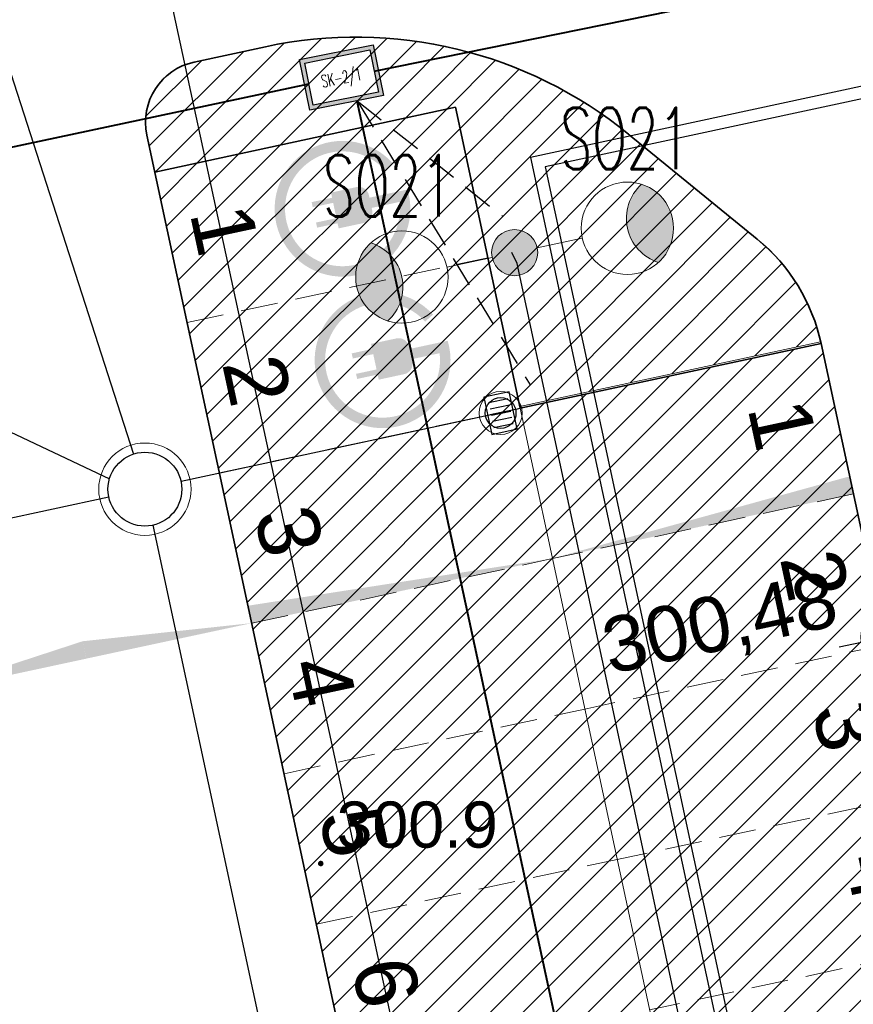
# Model space of a CAD drawing. Header units: metres. Extents: x 6567600 to 13135881, y 5574237 to 11149086.
# Tile 90 of 120: x 6567911 to 6567925, y 5574504 to 5574520. Entities that reach past the tile are written whole.
import ezdxf
from ezdxf.enums import TextEntityAlignment as Align

# ---------------------------------------------------------------- set-up
doc = ezdxf.new("R2010")
doc.units = ezdxf.units.M
doc.linetypes.add('SEL_r', pattern=[1.5, 1, -0.5])
doc.linetypes.add('zzzxref_260316$0$PR1183 Chorzów Metalowców V09_TT$0$Przerywana gęsta', pattern=[0.9, 0.6, -0.3])
for name, color, linetype in [('SEL_atrybut_bloku1', 7, 'Continuous'), ('SEL_atrybut_bloku2', 9, 'Continuous'), ('SEN_atrybut_bloku1', 7, 'Continuous'), ('SEN_atrybut_bloku2', 9, 'Continuous'), ('zzzxref_260316$0$_MDCP$0$OTRN_O', 7, 'Continuous'), ('zzzxref_260316$0$PR1183 Chorzów Metalowców V09_TT$0$FORMA - Arch 01 - PZT 1 Strefy', 7, 'Continuous'), ('zzzxref_260316$0$PR1183 Chorzów Metalowców V09_TT$0$FORMA - Arch 01 - PZT-3 Ukształtowanie terenu', 7, 'Continuous'), ('zzzxref_260316$0$PR1183 Chorzów Metalowców V09_TT$0$FORMA - Arch 01 - PZT-3 Zagospodarowanie', 7, 'Continuous')]:
    doc.layers.add(name, color=color, linetype=linetype)
for name, color, linetype, lineweight in [('SEL_kanalizacja_kablowa_nN', 1, 'SEL_knN', 40), ('SEL_sieci_kable_nN', 1, 'SEL_eN', 30), ('SEL_sieci_oswietlenie_oprawy', 152, 'Continuous', 20), ('SEL_sieci_pomocnicza_przerywana', 140, 'SEL_r', 25), ('SEN_studnia_kablowa_typ', 30, 'Continuous', 20), ('zzzxref_260316$0$_MDCP$0$OTRN', 7, 'Continuous', 13), ('zzzxref_260316$0$_TT_KAN_D', 96, 'Continuous', 25), ('zzzxref_260316$0$_TT_KAN_D_II etap', 116, 'Continuous', 25), ('zzzxref_260316$0$_TT_KAN_D_WPUST', 7, 'Continuous', 25), ('zzzxref_260316$0$_TT_KAN_S_ZEWN_II etap', 30, 'Continuous', 25)]:
    doc.layers.add(name, color=color, linetype=linetype, lineweight=lineweight)
doc.layers.add('SEL_sieci_kable_nN_oswietlenie', color=7, linetype='SEL_eNN', lineweight=30, true_color=0xff7a7a)
doc.styles.add('ARIAL', font='ARIALN.TTF', dxfattribs={"width": 0.8})
doc.styles.add('ROMANS', font='romans.shx', dxfattribs={"width": 0.8})
doc.styles.add('zzzxref_260316$0$$TD_AUDIT_GENERATED_(9E16A)', font='arial.ttf', dxfattribs={"width": 0.9})
doc.styles.add('zzzxref_260316$0$$TD_AUDIT_GENERATED_(B0E6E)', font='arial.ttf')
doc.styles.add('zzzxref_260316$0$$TD_AUDIT_GENERATED_(B0E75)', font='arial.ttf')
doc.linetypes.add('SEL_eN', pattern='A,5,["eN",ARIAL,S=1,R=0,X=1.8,Y=0.25],5', length=10)
doc.linetypes.add('SEL_eNN', pattern='A,5,["eNN",ARIAL,S=1,R=0,X=1.45,Y=0.25],5', length=10)
doc.linetypes.add('SEL_knN', pattern='A,5,["knN",ARIAL,S=1,R=0,X=1.8,Y=0.25],5', length=10)
pattern_1 = [(45, (0, 1.2501), (-0.265165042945, 0.265165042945), [])]

# ---------------------------------------------------------------- blocks, each defined once
blk = doc.blocks.new('oprawa zewnetrzna stojaca')
for points in [[(2.625, 0, 0.267949), (2.25, 0.65, 0.57735), (2.25, -0.65, 0.267949)], [(0.375, 0, 1), (-0.375, 0, 1)]]:
    blk.add_hatch(color=256).paths.add_polyline_path(points)
blk.add_line((1.125, 0), (0.375, 0))
for centre, radius in [((1.875, 0), 0.75), ((0, 0), 0.375)]:
    blk.add_circle(centre, radius)
blk.add_arc((2.625, 0), 0.75, 120, 240)
at = {"layer": 'SEL_atrybut_bloku1', "style": 'ROMANS', "width": 0.6, "flags": 8}
blk.add_attdef('TYP', text='', height=1, dxfattribs=at).set_placement((1.873, 0.9), align=Align.CENTER)
at = {"layer": 'SEL_atrybut_bloku2', "style": 'ROMANS', "width": 0.6, "flags": 8}
for tag, p in [('OPIS1', (1.873, -1.638)), ('OPIS2', (1.873, -2.499))]:
    blk.add_attdef(tag, text='', height=0.75, dxfattribs=at).set_placement(p, align=Align.CENTER)
blk = doc.blocks.new('studnia_SK2_1')
at = {"linetype": 'Continuous'}
h = blk.add_hatch(color=256, dxfattribs=at)
h.paths.add_polyline_path([(-0.61, 0.84), (-0.61, 0), (0.61, 0), (0.61, 0.84)])
h.paths.add_polyline_path([(0.54, 0.77), (0.54, 0.07), (-0.54, 0.07), (-0.54, 0.77)], flags=16)
for points in [[(-0.61, 0.84), (0.61, 0.84), (0.61, 0), (-0.61, 0)], [(-0.54, 0.77), (0.54, 0.77), (0.54, 0.07), (-0.54, 0.07)]]:
    blk.add_lwpolyline(points, close=True, dxfattribs=at)
at = {"linetype": 'Continuous', "flags": 128}
for points in [[(-0.61, 0.84), (0.61, 0.84), (0.61, 0), (-0.61, 0), (-0.61, 0.84)], [(-0.54, 0.77), (0.54, 0.77), (0.54, 0.07), (-0.54, 0.07), (-0.54, 0.77)]]:
    blk.add_lwpolyline(points, dxfattribs=at)
at = {"layer": 'SEN_atrybut_bloku1', "style": 'ROMANS', "width": 0.6, "flags": 8}
blk.add_attdef('TYP', text='', height=1, dxfattribs=at).set_placement((0, 0.94), align=Align.CENTER)
at = {"layer": 'SEN_atrybut_bloku2', "style": 'ROMANS', "width": 0.6, "flags": 8}
for tag, p in [('OPIS1', (0, -0.85)), ('OPIS2', (0, -1.7))]:
    blk.add_attdef(tag, text='', height=0.75, dxfattribs=at).set_placement(p, align=Align.CENTER)
at = {"layer": 'SEN_studnia_kablowa_typ', "color": 0, "style": 'ROMANS', "width": 0.6}
blk.add_text('SK-2/1', height=0.2, dxfattribs=at).set_placement((0, 0.42), align=Align.MIDDLE_CENTER)
blk = doc.blocks.new('zzzxref_260316$0$_MDCP$0$OTRN')
at = {"layer": 'zzzxref_260316$0$_MDCP$0$OTRN', "color": 0, "const_width": 0.09}
blk.add_lwpolyline([(-0.045, 0, 1), (0.045, 0, 1)], format="xyb", close=True, dxfattribs=at)
at = {"layer": 'zzzxref_260316$0$_MDCP$0$OTRN_O', "color": 0, "style": 'zzzxref_260316$0$$TD_AUDIT_GENERATED_(9E16A)'}
blk.add_attdef('RZEDNA', (0.514, 0.515), '', height=1.5, dxfattribs=at)
blk = doc.blocks.new('zzzxref_260316$0$PR1183 Chorzów Metalowców V09_TT$0$Miejsca parkingowe 27[13]', base_point=(6567923.978, 5574513.557))
at = {"layer": 'zzzxref_260316$0$PR1183 Chorzów Metalowców V09_TT$0$FORMA - Arch 01 - PZT-3 Zagospodarowanie', "color": 7, "linetype": 'zzzxref_260316$0$PR1183 Chorzów Metalowców V09_TT$0$Przerywana gęsta', "lineweight": 13}
for p, q in [((6567924.503, 5574511.113), (6567919.615, 5574510.062)), ((6567925.028, 5574508.669), (6567920.14, 5574507.618)), ((6567925.554, 5574506.225), (6567920.665, 5574505.174)), ((6567926.079, 5574503.78), (6567921.191, 5574502.73))]:
    blk.add_line(p, q, dxfattribs=at)
at = {"layer": 'zzzxref_260316$0$PR1183 Chorzów Metalowców V09_TT$0$FORMA - Arch 01 - PZT-3 Zagospodarowanie', "color": 7, "lineweight": 13, "style": 'zzzxref_260316$0$$TD_AUDIT_GENERATED_(B0E75)'}
for tag, p in [('num_start_0', (6567923.351, 5574512.242)), ('num_start_1', (6567923.876, 5574509.798)), ('num_start_2', (6567924.402, 5574507.346)), ('num_start_3', (6567924.927, 5574504.91)), ('num_start_4', (6567925.452, 5574502.457)), ('num_start_5', (6567925.977, 5574500.013)), ('num_start_6', (6567926.503, 5574497.577)), ('num_start_7', (6567927.028, 5574495.124)), ('num_start_8', (6567927.553, 5574492.68)), ('num_start_9', (6567928.079, 5574490.236))]:
    blk.add_attdef(tag, text='', height=1, rotation=282.1296, dxfattribs=at).set_placement(p, align=Align.MIDDLE_CENTER)
blk = doc.blocks.new('zzzxref_260316$0$PR1183 Chorzów Metalowców V09_TT$0$Miejsca parkingowe 27[12]', base_point=(6567913.15, 5574516.344))
at = {"layer": 'zzzxref_260316$0$PR1183 Chorzów Metalowców V09_TT$0$FORMA - Arch 01 - PZT-3 Zagospodarowanie', "color": 7, "linetype": 'zzzxref_260316$0$PR1183 Chorzów Metalowców V09_TT$0$Przerywana gęsta', "lineweight": 13}
for p, q in [((6567913.676, 5574513.9), (6567918.564, 5574514.951)), ((6567914.201, 5574511.456), (6567919.089, 5574512.507)), ((6567914.726, 5574509.012), (6567919.615, 5574510.062)), ((6567915.252, 5574506.568), (6567920.14, 5574507.618)), ((6567915.777, 5574504.123), (6567920.665, 5574505.174))]:
    blk.add_line(p, q, dxfattribs=at)
at = {"layer": 'zzzxref_260316$0$PR1183 Chorzów Metalowców V09_TT$0$FORMA - Arch 01 - PZT-3 Zagospodarowanie', "color": 7, "lineweight": 13, "style": 'zzzxref_260316$0$$TD_AUDIT_GENERATED_(B0E75)'}
for tag, p in [('num_start_0', (6567914.286, 5574515.408)), ('num_start_1', (6567914.811, 5574512.964)), ('num_start_2', (6567915.336, 5574510.511)), ('num_start_3', (6567915.862, 5574508.076)), ('num_start_4', (6567916.387, 5574505.623)), ('num_start_5', (6567916.912, 5574503.179)), ('num_start_6', (6567917.438, 5574500.743)), ('num_start_7', (6567917.963, 5574498.29)), ('num_start_8', (6567918.488, 5574495.846)), ('num_start_9', (6567919.013, 5574493.402)), ('num_start_10', (6567919.539, 5574490.966)), ('num_start_11', (6567920.064, 5574488.522)), ('num_start_12', (6567920.589, 5574486.07)), ('num_start_13', (6567921.115, 5574483.634))]:
    blk.add_attdef(tag, text='', height=1, rotation=282.1296, dxfattribs=at).set_placement(p, align=Align.MIDDLE_CENTER)
blk = doc.blocks.new('zzzxref_260316$0$PR1183 Chorzów Metalowców V09_TT$0$Koty wysokościowe_72', base_point=(6567925.004, 5574508.785))
at = {"layer": 'zzzxref_260316$0$PR1183 Chorzów Metalowców V09_TT$0$FORMA - Arch 01 - PZT-3 Ukształtowanie terenu', "linetype": 'Continuous', "lineweight": 25}
for points in [[(6567925.004, 5574508.785), (6567925.37, 5574508.863), (6567925.312, 5574508.998), (6567925.207, 5574509.1), (6567925.071, 5574509.153), (6567924.925, 5574509.151)], [(6567925.004, 5574508.785), (6567924.637, 5574508.706), (6567924.695, 5574508.571), (6567924.8, 5574508.47), (6567924.936, 5574508.416), (6567925.082, 5574508.418)]]:
    blk.add_hatch(color=6, dxfattribs=at).paths.add_polyline_path(points)
at = {"layer": 'zzzxref_260316$0$PR1183 Chorzów Metalowców V09_TT$0$FORMA - Arch 01 - PZT-3 Ukształtowanie terenu', "color": 6, "linetype": 'Continuous', "lineweight": 25}
for p, q in [((6567925.161, 5574508.051), (6567924.846, 5574509.518)), ((6567924.27, 5574508.627), (6567925.737, 5574508.942))]:
    blk.add_line(p, q, dxfattribs=at)
blk.add_circle((6567925.004, 5574508.785), 0.375, dxfattribs=at)
at = {"layer": 'zzzxref_260316$0$PR1183 Chorzów Metalowców V09_TT$0$FORMA - Arch 01 - PZT-3 Ukształtowanie terenu', "color": 6, "lineweight": 25, "insert": (6567920.579, 5574508.02), "char_height": 0.9, "attachment_point": 7, "rotation": 12.1296, "style": 'zzzxref_260316$0$$TD_AUDIT_GENERATED_(B0E6E)'}
blk.add_mtext('\\A1;{\\pql;\\fArial|b0|i0|c238|p0;\\W1.000000;300,48}', dxfattribs=at)
blk = doc.blocks.new('zzzxref_260316')
at = {"layer": 'zzzxref_260316$0$PR1183 Chorzów Metalowców V09_TT$0$FORMA - Arch 01 - PZT 1 Strefy', "linetype": 'Continuous', "lineweight": 0, "true_color": 0x577933}
h = blk.add_hatch(dxfattribs=at)
h.set_pattern_fill('ANSI31', color=77, scale=3, style=0)
h.set_pattern_definition(pattern_1)
h.paths.add_polyline_path([(6567829, 5574518.49), (6567842.398, 5574472.369), (6567844.165, 5574472.882), (6567846.931, 5574463.362), (6567846.967, 5574485.722), (6567835.736, 5574537.98), (6567846.642, 5574540.324), (6567844.864, 5574548.6), (6567918.571, 5574564.441), (6567935.605, 5574485.184), (6567930.975, 5574478.018), (6567931.227, 5574476.845), (6567933.57, 5574477.348, 0.216609), (6567938.884, 5574481.335), (6567921.55, 5574569.11), (6567849.267, 5574552.203), (6567830.11, 5574547.72)])
at = {"layer": 'zzzxref_260316$0$PR1183 Chorzów Metalowców V09_TT$0$FORMA - Arch 01 - PZT 1 Strefy', "linetype": 'Continuous', "lineweight": 0, "true_color": 0x606060}
h = blk.add_hatch(dxfattribs=at)
h.set_pattern_fill('ANSI31', color=251, scale=3, style=0)
h.set_pattern_definition(pattern_1)
h.paths.add_polyline_path([(6567877.761, 5574471.437), (6567884.905, 5574472.973), (6567884.671, 5574474.061), (6567884.473, 5574474.979), (6567883.567, 5574479.143), (6567878.678, 5574478.092), (6567871.324, 5574512.311), (6567876.212, 5574513.361), (6567874.387, 5574521.856), (6567909.387, 5574529.379), (6567910.438, 5574524.49), (6567911.513, 5574524.721, 0.390142), (6567916.985, 5574532.464), (6567916.781, 5574533.525), (6567866.729, 5574522.767)])
at = {"layer": 'zzzxref_260316$0$PR1183 Chorzów Metalowców V09_TT$0$FORMA - Arch 01 - PZT 1 Strefy', "linetype": 'Continuous', "lineweight": 0, "true_color": 0x577933}
h = blk.add_hatch(dxfattribs=at)
h.set_pattern_fill('ANSI31', color=77, scale=3, style=0)
h.set_pattern_definition(pattern_1)
h.paths.add_polyline_path([(6567914.948, 5574519.629), (6567913.789, 5574519.38, 0.414214), (6567913.022, 5574518.193), (6567913.15, 5574517.594), (6567918.039, 5574518.645), (6567919.083, 5574513.786), (6567923.971, 5574514.837, 0.167655), (6567922.941, 5574516.501), (6567920.849, 5574518.208, 0.227837)])
at = {"layer": 'zzzxref_260316$0$PR1183 Chorzów Metalowców V09_TT$0$FORMA - Arch 01 - PZT 1 Strefy', "linetype": 'Continuous', "lineweight": 0, "true_color": 0x4b7a78}
h = blk.add_hatch(dxfattribs=at)
h.set_pattern_fill('ANSI31', color=137, scale=3, style=0)
h.set_pattern_definition(pattern_1)
h.paths.add_polyline_path([(6567920.505, 5574483.376), (6567925.393, 5574484.426), (6567924.343, 5574489.315), (6567929.231, 5574490.365), (6567923.978, 5574514.807), (6567919.089, 5574513.757), (6567918.039, 5574518.645), (6567913.15, 5574517.594)])
at = {"layer": 'zzzxref_260316$0$PR1183 Chorzów Metalowców V09_TT$0$FORMA - Arch 01 - PZT-3 Zagospodarowanie', "linetype": 'Continuous', "lineweight": 13}
for points in [[(6567917.019, 5574517.736, 8.91932), (6567917.258, 5574517.31), (6567916.639, 5574517.177), (6567916.63, 5574517.218, 0.414214), (6567916.428, 5574517.349), (6567916.013, 5574517.259), (6567916.031, 5574517.176), (6567915.699, 5574517.105), (6567915.716, 5574517.022), (6567916.049, 5574517.093), (6567916.102, 5574516.844), (6567915.77, 5574516.773), (6567915.788, 5574516.69), (6567916.12, 5574516.761), (6567916.138, 5574516.678), (6567916.553, 5574516.767, 0.414214), (6567916.683, 5574516.969), (6567916.675, 5574517.011), (6567917.127, 5574517.108, -6.456643), (6567916.893, 5574517.622)], [(6567917.67, 5574515.278, 8.91932), (6567917.91, 5574514.852), (6567917.29, 5574514.719), (6567917.281, 5574514.76, 0.414214), (6567917.08, 5574514.891), (6567916.664, 5574514.802), (6567916.682, 5574514.719), (6567916.35, 5574514.647), (6567916.368, 5574514.564), (6567916.7, 5574514.635), (6567916.754, 5574514.386), (6567916.421, 5574514.315), (6567916.439, 5574514.232), (6567916.771, 5574514.303), (6567916.789, 5574514.22), (6567917.204, 5574514.31, 0.414214), (6567917.335, 5574514.511), (6567917.326, 5574514.553), (6567917.779, 5574514.65, -6.456643), (6567917.544, 5574515.164)]]:
    blk.add_hatch(color=8, dxfattribs=at).paths.add_polyline_path(points)
at = {"layer": 'zzzxref_260316$0$PR1183 Chorzów Metalowców V09_TT$0$FORMA - Arch 01 - PZT-3 Zagospodarowanie', "linetype": 'Continuous', "lineweight": 5}
for points in [[(6567924.44, 5574512.649), (6567919.613, 5574511.316), (6567924.501, 5574512.366)], [(6567914.667, 5574510.548), (6567919.615, 5574511.316), (6567914.727, 5574510.266)], [(6567911.976, 5574509.97), (6567914.726, 5574510.265), (6567912.037, 5574509.688)], [(6567911.976, 5574509.97), (6567909.348, 5574509.11), (6567912.036, 5574509.687)]]:
    blk.add_hatch(color=7, dxfattribs=at).paths.add_polyline_path(points)
at = {"layer": 'zzzxref_260316$0$_TT_KAN_D', "lineweight": 30}
blk.add_lwpolyline([(6567925.996, 5574486.482), (6567931.862, 5574487.743), (6567925.124, 5574519.091), (6567919.258, 5574517.831)], close=True, dxfattribs=at)
blk.add_lwpolyline([(6567926.149, 5574486.72), (6567931.624, 5574487.897), (6567924.971, 5574518.854), (6567919.496, 5574517.677), (6567926.149, 5574486.72)], dxfattribs=at)
at = {"layer": 'zzzxref_260316$0$_TT_KAN_D_II etap'}
for p, q in [((6567902.47, 5574517.305), (6567912.413, 5574512.609)), ((6567919.093, 5574513.753), (6567913.576, 5574512.567)), ((6567903.942, 5574510.497), (6567912.403, 5574512.315))]:
    blk.add_line(p, q, dxfattribs=at)
for points in [[(6567910.12, 5574521.318), (6567912.805, 5574513.012)], [(6567913.116, 5574511.854), (6567916.541, 5574495.918)]]:
    blk.add_lwpolyline(points, dxfattribs=at)
at = {"layer": 'zzzxref_260316$0$_TT_KAN_D_II etap', "lineweight": 13}
blk.add_circle((6567912.989, 5574512.441), 0.75, dxfattribs=at)
at = {"layer": 'zzzxref_260316$0$_TT_KAN_D_II etap', "lineweight": 30}
blk.add_circle((6567912.989, 5574512.441), 0.6, dxfattribs=at)
at = {"layer": 'zzzxref_260316$0$_TT_KAN_D_WPUST', "lineweight": 30}
for p, q in [((6567918.577, 5574513.847), (6567918.89, 5574513.914)), ((6567918.598, 5574513.745), (6567918.912, 5574513.811)), ((6567918.62, 5574513.642), (6567918.934, 5574513.709)), ((6567918.641, 5574513.544), (6567918.954, 5574513.61)), ((6567918.662, 5574513.442), (6567918.976, 5574513.508))]:
    blk.add_line(p, q, dxfattribs=at)
blk.add_lwpolyline([(6567919.04, 5574513.419), (6567918.911, 5574514.025), (6567918.5, 5574513.938), (6567918.629, 5574513.332)], close=True, dxfattribs=at)
at = {"layer": 'zzzxref_260316$0$_TT_KAN_D_WPUST', "lineweight": 18}
blk.add_circle((6567918.77, 5574513.678), 0.35, dxfattribs=at)
at = {"layer": 'zzzxref_260316$0$_TT_KAN_D_WPUST', "color": 96, "lineweight": 30}
blk.add_circle((6567918.77, 5574513.678), 0.25, dxfattribs=at)
at = {"layer": 'zzzxref_260316$0$_TT_KAN_S_ZEWN_II etap'}
blk.add_line((6567912.307, 5574525.472), (6567923.123, 5574475.504), dxfattribs=at)
at = {"layer": 'zzzxref_260316$0$PR1183 Chorzów Metalowców V09_TT$0$FORMA - Arch 01 - PZT 1 Strefy', "color": 254, "linetype": 'Continuous', "lineweight": 13, "true_color": 0xd2d2ff}
for p, q in [((6567913.789, 5574519.38), (6567914.948, 5574519.629)), ((6567920.849, 5574518.208), (6567922.941, 5574516.501)), ((6567920.597, 5574482.947), (6567913.019, 5574518.192)), ((6567923.975, 5574514.807), (6567929.342, 5574489.849))]:
    blk.add_line(p, q, dxfattribs=at)
at = {"layer": 'zzzxref_260316$0$PR1183 Chorzów Metalowców V09_TT$0$FORMA - Arch 01 - PZT 1 Strefy', "color": 71, "linetype": 'Continuous', "lineweight": 13, "true_color": 0xaff266}
for p, q in [((6567914.948, 5574519.629), (6567913.789, 5574519.38)), ((6567913.15, 5574517.594), (6567918.039, 5574518.645)), ((6567918.039, 5574518.645), (6567919.083, 5574513.786)), ((6567922.941, 5574516.501), (6567920.849, 5574518.208)), ((6567913.022, 5574518.193), (6567913.15, 5574517.594)), ((6567919.083, 5574513.786), (6567923.971, 5574514.837))]:
    blk.add_line(p, q, dxfattribs=at)
at = {"layer": 'zzzxref_260316$0$PR1183 Chorzów Metalowców V09_TT$0$FORMA - Arch 01 - PZT 1 Strefy', "color": 131, "linetype": 'Continuous', "lineweight": 13, "true_color": 0x97f4f0}
for p, q in [((6567918.039, 5574518.645), (6567913.15, 5574517.594)), ((6567919.089, 5574513.757), (6567918.039, 5574518.645)), ((6567913.15, 5574517.594), (6567920.505, 5574483.376)), ((6567923.978, 5574514.807), (6567919.089, 5574513.757)), ((6567929.231, 5574490.365), (6567923.978, 5574514.807))]:
    blk.add_line(p, q, dxfattribs=at)
at = {"layer": 'zzzxref_260316$0$PR1183 Chorzów Metalowców V09_TT$0$FORMA - Arch 01 - PZT 1 Strefy', "color": 254, "linetype": 'Continuous', "lineweight": 13, "true_color": 0xd2d2ff}
for centre, radius, start, end in [((6567916.42, 5574512.78), 7.006, 50.7895, 102.1296), ((6567913.998, 5574518.401), 1.001, 102.0474, 192.0474), ((6567921.043, 5574514.181), 2.999, 12.0514, 50.7113)]:
    blk.add_arc(centre, radius, start, end, dxfattribs=at)
at = {"layer": 'zzzxref_260316$0$PR1183 Chorzów Metalowców V09_TT$0$FORMA - Arch 01 - PZT 1 Strefy', "color": 71, "linetype": 'Continuous', "lineweight": 13, "true_color": 0xaff266}
for centre, radius, start, end in [((6567916.42, 5574512.78), 7.006, 50.7895, 102.1296), ((6567914, 5574518.403), 1, 102.1296, 192.1296), ((6567921.044, 5574514.176), 3.001, 12.7173, 50.7868)]:
    blk.add_arc(centre, radius, start, end, dxfattribs=at)
at = {"layer": 'zzzxref_260316$0$PR1183 Chorzów Metalowców V09_TT$0$FORMA - Arch 01 - PZT-3 Zagospodarowanie', "color": 7, "linetype": 'Continuous', "lineweight": 35}
for p, q in [((6567913.789, 5574519.38), (6567914.948, 5574519.629)), ((6567913.15, 5574517.594), (6567918.039, 5574518.645)), ((6567918.039, 5574518.645), (6567919.089, 5574513.757)), ((6567922.941, 5574516.501), (6567920.859, 5574518.2)), ((6567920.597, 5574482.947), (6567913.022, 5574518.193)), ((6567919.089, 5574513.757), (6567923.978, 5574514.807)), ((6567929.342, 5574489.849), (6567923.978, 5574514.807))]:
    blk.add_line(p, q, dxfattribs=at)
at = {"layer": 'zzzxref_260316$0$PR1183 Chorzów Metalowców V09_TT$0$FORMA - Arch 01 - PZT-3 Zagospodarowanie', "color": 7, "linetype": 'Continuous', "lineweight": 18}
blk.add_line((6567919.089, 5574513.757), (6567924.343, 5574489.315), dxfattribs=at)
at = {"layer": 'zzzxref_260316$0$PR1183 Chorzów Metalowców V09_TT$0$FORMA - Arch 01 - PZT-3 Zagospodarowanie', "color": 7, "linetype": 'Continuous', "lineweight": 35}
for centre, radius, start, end in [((6567916.42, 5574512.78), 7.006, 50.7895, 102.1296), ((6567914, 5574518.403), 1, 102.1296, 192.1296), ((6567921.045, 5574514.177), 3, 12.1296, 50.7895)]:
    blk.add_arc(centre, radius, start, end, dxfattribs=at)
at = {"layer": 'zzzxref_260316$0$_MDCP$0$OTRN', "color": 14, "xscale": 0.5, "yscale": 0.5, "zscale": 0.5}
blk.add_blockref('zzzxref_260316$0$_MDCP$0$OTRN', (6567915.847, 5574506.359, 300.934), dxfattribs=at).add_auto_attribs({'RZEDNA': '300.9'})
at = {"layer": 'zzzxref_260316$0$PR1183 Chorzów Metalowców V09_TT$0$FORMA - Arch 01 - PZT-3 Ukształtowanie terenu', "color": 6, "lineweight": 25}
blk.add_blockref('zzzxref_260316$0$PR1183 Chorzów Metalowców V09_TT$0$Koty wysokościowe_72', (6567925.004, 5574510.035), dxfattribs=at)
at = {"layer": 'zzzxref_260316$0$PR1183 Chorzów Metalowców V09_TT$0$FORMA - Arch 01 - PZT-3 Zagospodarowanie', "color": 7, "linetype": 'zzzxref_260316$0$PR1183 Chorzów Metalowców V09_TT$0$Przerywana gęsta', "lineweight": 15}
ref = blk.add_blockref('zzzxref_260316$0$PR1183 Chorzów Metalowców V09_TT$0$Miejsca parkingowe 27[12]', (6567913.15, 5574517.594), dxfattribs=at)
ref.add_attrib('num_start', '1', dxfattribs={"color": 7, "lineweight": 13, "height": 1, "rotation": 282.1296, "style": 'zzzxref_260316$0$$TD_AUDIT_GENERATED_(B0E75)'}).set_placement((6567914.286, 5574516.658), align=Align.MIDDLE_CENTER)
ref.add_attrib('num_start_1', '2', dxfattribs={"color": 7, "lineweight": 13, "height": 1, "rotation": 282.1296, "style": 'zzzxref_260316$0$$TD_AUDIT_GENERATED_(B0E75)'}).set_placement((6567914.811, 5574514.214), align=Align.MIDDLE_CENTER)
ref.add_attrib('num_start_2', '3', dxfattribs={"color": 7, "lineweight": 13, "height": 1, "rotation": 282.1296, "style": 'zzzxref_260316$0$$TD_AUDIT_GENERATED_(B0E75)'}).set_placement((6567915.336, 5574511.762), align=Align.MIDDLE_CENTER)
ref.add_attrib('num_start_3', '4', dxfattribs={"color": 7, "lineweight": 13, "height": 1, "rotation": 282.1296, "style": 'zzzxref_260316$0$$TD_AUDIT_GENERATED_(B0E75)'}).set_placement((6567915.862, 5574509.326), align=Align.MIDDLE_CENTER)
ref.add_attrib('num_start_4', '5', dxfattribs={"color": 7, "lineweight": 13, "height": 1, "rotation": 282.1296, "style": 'zzzxref_260316$0$$TD_AUDIT_GENERATED_(B0E75)'}).set_placement((6567916.387, 5574506.873), align=Align.MIDDLE_CENTER)
ref.add_attrib('num_start_5', '6', dxfattribs={"color": 7, "lineweight": 13, "height": 1, "rotation": 282.1296, "style": 'zzzxref_260316$0$$TD_AUDIT_GENERATED_(B0E75)'}).set_placement((6567916.912, 5574504.429), align=Align.MIDDLE_CENTER)
ref = blk.add_blockref('zzzxref_260316$0$PR1183 Chorzów Metalowców V09_TT$0$Miejsca parkingowe 27[13]', (6567923.978, 5574514.807), dxfattribs=at)
ref.add_attrib('num_start', '1', dxfattribs={"color": 7, "lineweight": 13, "height": 1, "rotation": 282.1296, "style": 'zzzxref_260316$0$$TD_AUDIT_GENERATED_(B0E75)'}).set_placement((6567923.351, 5574513.492), align=Align.MIDDLE_CENTER)
ref.add_attrib('num_start_1', '2', dxfattribs={"color": 7, "lineweight": 13, "height": 1, "rotation": 282.1296, "style": 'zzzxref_260316$0$$TD_AUDIT_GENERATED_(B0E75)'}).set_placement((6567923.876, 5574511.048), align=Align.MIDDLE_CENTER)
ref.add_attrib('num_start_2', '3', dxfattribs={"color": 7, "lineweight": 13, "height": 1, "rotation": 282.1296, "style": 'zzzxref_260316$0$$TD_AUDIT_GENERATED_(B0E75)'}).set_placement((6567924.402, 5574508.596), align=Align.MIDDLE_CENTER)
ref.add_attrib('num_start_3', '4', dxfattribs={"color": 7, "lineweight": 13, "height": 1, "rotation": 282.1296, "style": 'zzzxref_260316$0$$TD_AUDIT_GENERATED_(B0E75)'}).set_placement((6567924.927, 5574506.16), align=Align.MIDDLE_CENTER)

msp = doc.modelspace()

# ---------------------------------------------------------------- linework, layer by layer
at = {"layer": 'SEL_kanalizacja_kablowa_nN', "ltscale": 0.8}
for points in [[(6567916.715, 5574519.235), (6567930.092, 5574521.951)], [(6567902.594, 5574516.248), (6567915.655, 5574519.028)], [(6567916.432, 5574518.75), (6567923.952, 5574483.953)]]:
    msp.add_lwpolyline(points, dxfattribs=at)
at = {"layer": 'SEL_sieci_kable_nN_oswietlenie', "ltscale": 0.8}
msp.add_lwpolyline([(6567925.191, 5574486.938), (6567925.231, 5574487.358), (6567922.178, 5574501.45), (6567921.731, 5574501.535), (6567922.098, 5574501.867), (6567919.037, 5574516.109), (6567918.955, 5574516.285)], dxfattribs=at)
at = {"layer": 'SEL_sieci_pomocnicza_przerywana', "ltscale": 0.5}
for points in [[(6567916.438, 5574518.751), (6567918.803, 5574516.874)], [(6567916.438, 5574518.751), (6567919.25, 5574514.138)]]:
    msp.add_lwpolyline(points, dxfattribs=at)

# ---------------------------------------------------------------- block references
at = {"ltscale": 0.5}
msp.add_blockref('zzzxref_260316', (0, 0), dxfattribs=at)
at = {"layer": 'SEL_sieci_kable_nN', "rotation": 11.42750792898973}
msp.add_blockref('studnia_SK2_1', (6567916.268, 5574518.717), dxfattribs=at)
at = {"layer": 'SEL_sieci_oswietlenie_oprawy'}
ref = msp.add_blockref('oprawa zewnetrzna stojaca', (6567918.998, 5574516.284), dxfattribs=dict(at, rotation=12.20053319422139))
ref.add_attrib('TYP', 'SO21', dxfattribs={"layer": 'SEL_atrybut_bloku1', "height": 1, "style": 'ROMANS', "width": 0.6, "flags": 8}).set_placement((6567920.796, 5574517.639), align=Align.CENTER)
ref = msp.add_blockref('oprawa zewnetrzna stojaca', (6567918.998, 5574516.284), dxfattribs=dict(at, rotation=192.2005331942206))
ref.add_attrib('TYP', 'SO21', dxfattribs={"layer": 'SEL_atrybut_bloku1', "height": 1, "style": 'ROMANS', "width": 0.6, "flags": 8}).set_placement((6567916.938, 5574516.869), align=Align.CENTER)

doc.saveas('drawing.dxf')
